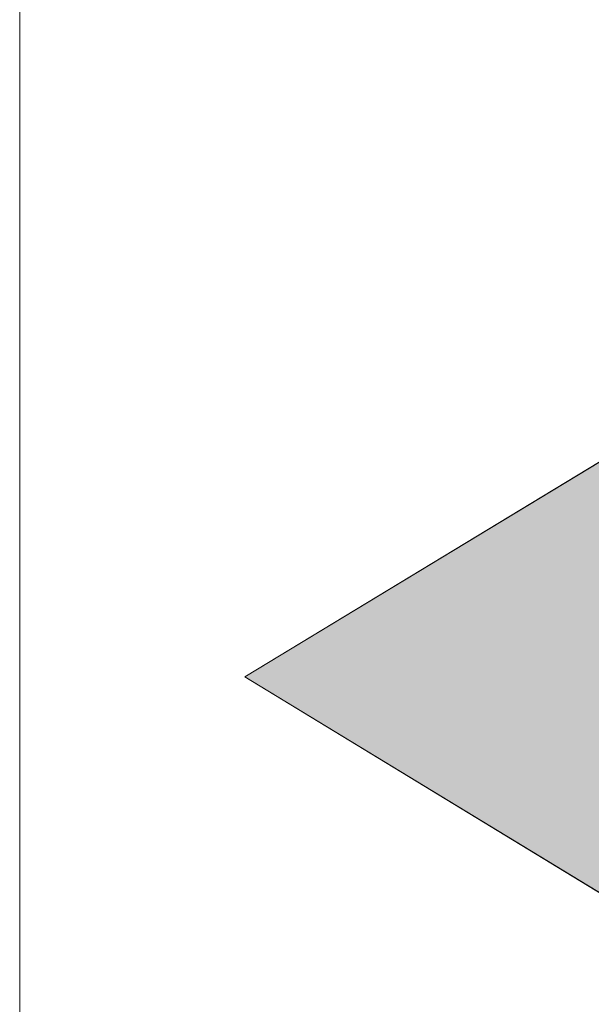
# Model space of a CAD drawing. Header units: inches. Extents: x -123 to 4816, y -2998 to 548.
# Tile 132 of 148: x 4473.42 to 4475.44, y 289.78 to 293.24. Entities that reach past the tile are written whole.
import ezdxf

# ---------------------------------------------------------------- set-up
doc = ezdxf.new("R2010")
doc.units = ezdxf.units.IN
doc.header["$MEASUREMENT"] = 0
doc.layers.get('0').update_dxf_attribs({"lineweight": 0})
doc.layers.add('Dimension', color=2, linetype='Continuous', lineweight=9)

# ---------------------------------------------------------------- blocks, each defined once
blk = doc.blocks.new('*U944')
at = {"linetype": 'Continuous'}
for p, q in [((64.0027, 95.3234), (62.8588, 93.4431)), ((65.1409, 93.4431), (64.0027, 95.3234))]:
    blk.add_line(p, q, dxfattribs=at)
blk.add_solid([(64.0027, 95.3234), (62.8588, 93.4431), (65.1409, 93.4431)], dxfattribs=at)

msp = doc.modelspace()

# ---------------------------------------------------------------- linework, layer by layer
at = {"color": 7}
msp.add_line((4473.4242, 336.4628), (4473.4242, 289.4628), dxfattribs=at)
at = {"layer": 'Dimension'}
msp.add_lwpolyline([(4474.2177, 290.9307), (4477.4525, 288.9628), (4477.4525, 292.8889)], close=True, dxfattribs=at)

# ---------------------------------------------------------------- block references
at = {"layer": 'Dimension', "linetype": 'Continuous', "xscale": 0.7002395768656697, "yscale": 0.700239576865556, "zscale": 0.7002395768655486, "rotation": 90}
msp.add_blockref('*U944', (4540.9669, 246.1135), dxfattribs=at)

doc.saveas('drawing.dxf')
